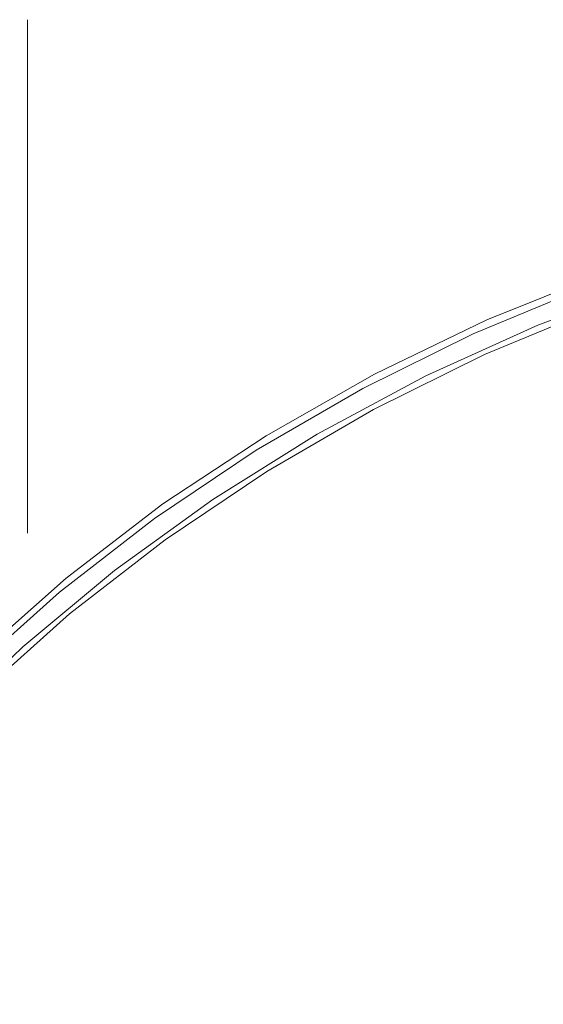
# Model space of a CAD drawing. Header units: millimetres. Extents: x -409 to 780, y -1099 to 54.
# Tile 19 of 35: x 276 to 290, y -991 to -965. Entities that reach past the tile are written whole.
import ezdxf

# ---------------------------------------------------------------- set-up
doc = ezdxf.new("R2010")
doc.units = ezdxf.units.MM

msp = doc.modelspace()

# ---------------------------------------------------------------- linework, layer by layer
at = {"color": 7, "linetype": 'Continuous', "lineweight": 15}
msp.add_line((275.901, -964.681), (275.901, -978.416), dxfattribs=at)
at = {"color": 7, "linetype": 'Continuous', "lineweight": 15, "flags": 128}
for points in [[(267.529, -991.012), (268.86, -988.622), (270.487, -986.259), (272.39, -983.953), (274.547, -981.729), (276.933, -979.613), (279.519, -977.632), (282.276, -975.807), (285.171, -974.161), (288.17, -972.712), (291.239, -971.478), (294.34, -970.473), (297.438, -969.708), (300.496, -969.194), (303.479, -968.935), (306.351, -968.935), (309.08, -969.194), (311.632, -969.708), (313.978, -970.473), (315.491, -971.156)], [(317.157, -972.09), (315.733, -971.276), (313.567, -970.355), (311.181, -969.671), (308.603, -969.232), (305.862, -969.042), (302.989, -969.106), (300.016, -969.42), (296.978, -969.982), (293.908, -970.786), (290.841, -971.823), (287.813, -973.08), (284.857, -974.543), (282.007, -976.196), (279.295, -978.02), (276.752, -979.995), (274.407, -982.098), (272.286, -984.305), (270.413, -986.591), (268.81, -988.93), (267.495, -991.297)], [(265.711, -998.01), (265.776, -997.576), (266.315, -995.26), (267.171, -992.904), (268.337, -990.534), (269.798, -988.178), (271.538, -985.862), (273.538, -983.612), (275.774, -981.454), (278.222, -979.413), (280.853, -977.51), (283.638, -975.769), (286.545, -974.209), (289.541, -972.847), (292.593, -971.698), (295.666, -970.777), (298.724, -970.093), (301.734, -969.654), (304.661, -969.465), (307.472, -969.528), (310.136, -969.842), (312.621, -970.405), (314.9, -971.209), (315.196, -971.338)], [(314.522, -971.129), (313.926, -970.908), (311.535, -970.222), (308.951, -969.782), (306.204, -969.593), (303.324, -969.656), (300.345, -969.971), (297.299, -970.535), (294.222, -971.341), (291.149, -972.379), (288.113, -973.639), (285.15, -975.106), (282.294, -976.763), (279.576, -978.591), (277.027, -980.571), (274.676, -982.678), (272.55, -984.89), (270.673, -987.182), (269.067, -989.527), (267.749, -991.898)]]:
    msp.add_lwpolyline(points, dxfattribs=at)

doc.saveas('drawing.dxf')
